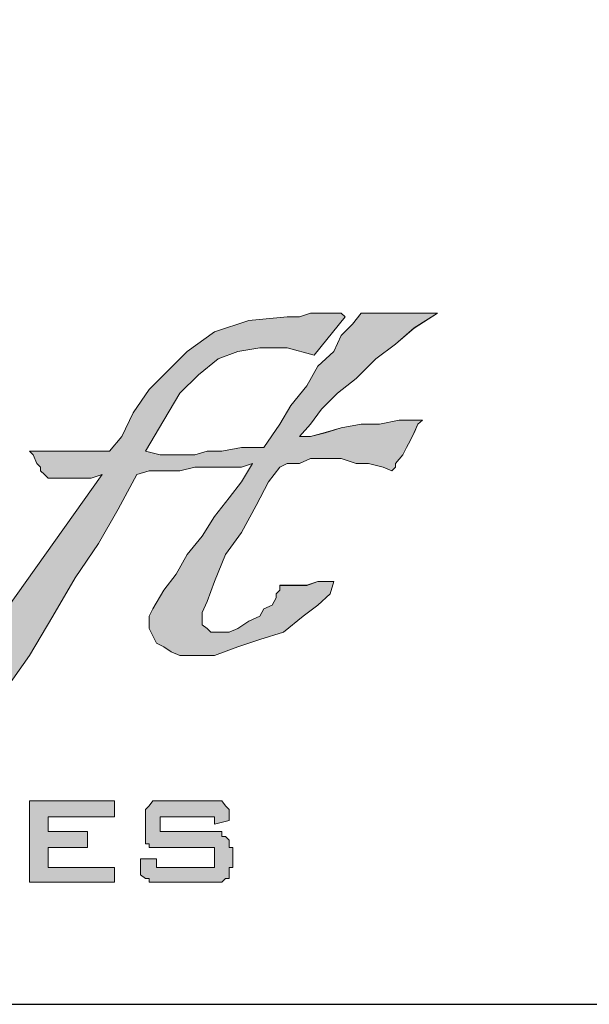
# Paper-space layout 'A3-V (Narrow)' of a CAD drawing. Header units: millimetres. Extents: x -4 to 293, y -14 to 406.
# Tile 12 of 17: x 147 to 158, y 6 to 25. Entities that reach past the tile are written whole.
import ezdxf

# ---------------------------------------------------------------- set-up
doc = ezdxf.new("R2010")
doc.units = ezdxf.units.MM
for name, color, linetype in [('Disegno1', 2, 'Continuous'), ('Tabella', 7, 'Continuous'), ('TabellaCampi', 2, 'Continuous'), ('TabellaIntestazioni', 1, 'Continuous')]:
    doc.layers.add(name, color=color, linetype=linetype)
doc.styles.get("Standard").update_dxf_attribs({"font": 'arial.ttf', "height": 3})

# ---------------------------------------------------------------- blocks, each defined once
blk = doc.blocks.new('L')
h = blk.add_hatch(color=5)
h.paths.add_polyline_path([(50.912, 9.696), (50.695, 9.334), (50.454, 9.021), (50.164, 8.659), (49.923, 8.274), (49.634, 7.912), (49.417, 7.526), (49.176, 7.213), (48.959, 6.852), (48.887, 6.707), (48.887, 6.466), (48.959, 6.321), (49.031, 6.177), (49.176, 6.104), (49.321, 6.008), (49.489, 5.935), (49.706, 5.935), (50.164, 5.935), (50.622, 6.104), (51.056, 6.249), (51.514, 6.393), (51.9, 6.707), (52.189, 6.924), (52.43, 7.141), (52.503, 7.382), (52.43, 7.382), (52.334, 7.382), (52.189, 7.382), (51.972, 7.31), (51.828, 7.31), (51.659, 7.31), (51.514, 7.31), (51.442, 7.31), (51.442, 7.213), (51.37, 7.141), (51.37, 7.068), (51.297, 6.924), (51.129, 6.852), (51.056, 6.707), (50.839, 6.61), (50.622, 6.466), (50.454, 6.393), (50.237, 6.393), (50.164, 6.393), (50.092, 6.393), (50.02, 6.466), (49.923, 6.538), (49.923, 6.707), (49.923, 6.779), (50.02, 6.996), (50.164, 7.382), (50.381, 7.912), (50.695, 8.346), (50.984, 8.876), (51.225, 9.334), (51.442, 9.624), (51.587, 9.696), (51.828, 9.696), (52.045, 9.792), (52.334, 9.792), (52.647, 9.792), (52.937, 9.696), (53.178, 9.696), (53.467, 9.624), (53.636, 9.551), (53.708, 9.624), (53.708, 9.696), (53.853, 9.865), (53.925, 10.009), (53.997, 10.154), (54.069, 10.299), (54.142, 10.467), (54.238, 10.54), (53.997, 10.54), (53.78, 10.54), (53.395, 10.467), (53.033, 10.467), (52.647, 10.395), (52.334, 10.299), (52.045, 10.226), (51.828, 10.226), (52.045, 10.467), (52.262, 10.757), (52.575, 11.07), (52.937, 11.359), (53.322, 11.745), (53.708, 12.034), (54.069, 12.348), (54.528, 12.637), (53.033, 12.637), (52.864, 12.42), (52.647, 12.203), (52.503, 11.89), (52.189, 11.6), (51.972, 11.215), (51.659, 10.829), (51.442, 10.467), (51.129, 10.009), (50.695, 10.009), (50.309, 9.937), (50.02, 9.937), (49.779, 9.865), (49.562, 9.865), (49.321, 9.865), (49.104, 9.865), (48.814, 9.937), (49.176, 10.54), (49.489, 11.07), (49.851, 11.432), (50.237, 11.745), (50.622, 11.89), (51.056, 11.962), (51.587, 11.962), (52.117, 11.817), (52.72, 12.565), (52.647, 12.637), (52.575, 12.637), (52.43, 12.637), (52.262, 12.637), (52.045, 12.637), (51.828, 12.565), (51.587, 12.565), (50.839, 12.492), (50.164, 12.275), (49.634, 11.89), (49.248, 11.504), (48.887, 11.142), (48.573, 10.684), (48.356, 10.226), (48.115, 9.937), (46.548, 9.937), (46.621, 9.865), (46.693, 9.696), (46.765, 9.624), (46.765, 9.551), (46.838, 9.479), (46.91, 9.407), (47.006, 9.407), (47.079, 9.407), (47.151, 9.407), (47.223, 9.407), (47.368, 9.407), (47.44, 9.407), (47.609, 9.407), (47.754, 9.407), (47.971, 9.479), (44.21, 4.2), (44.957, 3.597), (45.56, 4.441), (46.018, 5.188), (46.548, 5.935), (47.006, 6.707), (47.44, 7.454), (47.898, 8.129), (48.284, 8.804), (48.646, 9.479), (48.887, 9.551), (49.176, 9.551), (49.489, 9.551), (49.779, 9.624), (50.092, 9.624), (50.381, 9.624), (50.695, 9.624)])
h.paths.add_polyline_path([(46.548, 3.091), (48.212, 3.091), (48.212, 2.778), (46.91, 2.778), (46.91, 2.488), (47.681, 2.488), (47.681, 2.175), (46.91, 2.175), (46.91, 1.789), (48.212, 1.789), (48.212, 1.5), (46.548, 1.5)])
h.paths.add_polyline_path([(50.164, 2.778), (49.104, 2.778), (49.104, 2.488), (50.092, 2.488), (50.164, 2.488), (50.237, 2.488), (50.309, 2.488), (50.309, 2.392), (50.381, 2.392), (50.454, 2.32), (50.454, 2.247), (50.454, 2.175), (50.526, 2.175), (50.526, 2.103), (50.526, 1.886), (50.526, 1.789), (50.454, 1.789), (50.454, 1.717), (50.454, 1.645), (50.454, 1.572), (50.381, 1.572), (50.309, 1.5), (50.237, 1.5), (50.164, 1.5), (50.092, 1.5), (49.104, 1.5), (49.031, 1.5), (48.959, 1.5), (48.887, 1.5), (48.887, 1.572), (48.814, 1.572), (48.718, 1.645), (48.718, 1.717), (48.718, 1.789), (48.718, 1.886), (48.718, 1.958), (49.031, 1.958), (49.031, 1.789), (50.164, 1.789), (50.164, 2.175), (49.176, 2.175), (49.104, 2.175), (49.031, 2.175), (48.959, 2.175), (48.887, 2.175), (48.887, 2.247), (48.814, 2.247), (48.814, 2.32), (48.814, 2.392), (48.814, 2.488), (48.814, 2.561), (48.814, 2.705), (48.814, 2.778), (48.814, 2.85), (48.814, 2.922), (48.887, 2.995), (48.959, 3.091), (49.031, 3.091), (49.104, 3.091), (49.176, 3.091), (50.092, 3.091), (50.164, 3.091), (50.237, 3.091), (50.309, 3.091), (50.381, 2.995), (50.454, 2.922), (50.454, 2.85), (50.454, 2.778), (50.454, 2.705), (50.164, 2.633)])
h.paths.add_polyline_path([(46.163, 8.587), (46.163, 8.201), (46.09, 7.743), (45.873, 7.382), (45.488, 6.996), (45.03, 6.707), (44.596, 6.393), (43.993, 6.177), (43.294, 6.008), (42.619, 5.863), (41.944, 5.863), (41.414, 5.935), (40.811, 6.104), (40.377, 6.321), (39.992, 6.538), (39.702, 6.924), (39.534, 7.31), (39.534, 7.671), (39.702, 8.057), (39.919, 8.418), (40.209, 8.804), (40.667, 9.093), (41.197, 9.407), (41.8, 9.624), (42.475, 9.865), (43.077, 9.937), (43.752, 9.937), (44.355, 9.865), (44.885, 9.696), (45.343, 9.551), (45.705, 9.262), (46.018, 8.949)])
h.paths.add_polyline_path([(42.089, 9.262), (42.547, 9.334), (43.077, 9.334), (43.463, 9.334), (43.897, 9.19), (44.21, 9.021), (44.499, 8.876), (44.741, 8.587), (44.813, 8.346), (44.813, 8.057), (44.741, 7.743), (44.596, 7.454), (44.355, 7.213), (43.993, 6.924), (43.608, 6.779), (43.222, 6.538), (42.692, 6.466), (42.258, 6.393), (41.727, 6.393), (41.269, 6.393), (40.884, 6.538), (40.522, 6.707), (40.305, 6.852), (40.064, 7.068), (39.992, 7.382), (39.919, 7.671), (40.064, 7.984), (40.209, 8.274), (40.45, 8.515), (40.739, 8.732), (41.125, 8.949), (41.583, 9.19)], flags=16)
h.paths.add_polyline_path([(37.653, 10.082), (37.798, 10.082), (38.184, 10.082), (38.642, 10.009), (39.172, 10.009), (39.702, 9.937), (40.136, 9.865), (40.45, 9.865), (40.594, 9.792), (40.377, 9.696), (40.136, 9.624), (39.919, 9.479), (39.775, 9.407), (39.606, 9.262), (39.534, 9.19), (39.389, 9.021), (39.389, 8.949), (38.859, 9.262), (38.256, 9.407), (37.726, 9.551), (37.123, 9.551), (36.593, 9.551), (36.087, 9.479), (35.628, 9.407), (35.243, 9.262), (34.881, 9.093), (34.64, 8.949), (34.568, 8.804), (34.568, 8.659), (34.712, 8.515), (35.026, 8.346), (35.484, 8.274), (36.087, 8.274), (36.448, 8.274), (36.906, 8.274), (37.436, 8.201), (37.967, 8.201), (38.401, 8.057), (38.786, 7.816), (38.931, 7.743), (39.1, 7.526), (39.172, 7.382), (39.172, 7.141), (39.1, 7.068), (39.003, 6.996), (38.859, 6.852), (38.786, 6.779), (38.642, 6.61), (38.401, 6.538), (38.256, 6.466), (38.184, 6.393), (37.726, 6.249), (37.364, 6.177), (36.978, 6.104), (36.593, 6.008), (36.159, 6.008), (35.773, 5.935), (35.387, 6.008), (35.098, 6.008), (34.712, 6.104), (34.351, 6.177), (33.965, 6.321), (33.579, 6.466), (33.218, 6.61), (32.905, 6.779), (32.76, 6.996), (32.688, 7.141), (32.76, 7.141), (32.76, 7.213), (32.832, 7.213), (32.905, 7.31), (32.977, 7.31), (33.507, 6.924), (34.038, 6.61), (34.64, 6.466), (35.243, 6.321), (35.845, 6.321), (36.376, 6.321), (36.906, 6.393), (37.364, 6.466), (37.726, 6.61), (38.039, 6.779), (38.184, 6.996), (38.184, 7.141), (38.039, 7.31), (37.726, 7.526), (37.195, 7.599), (36.448, 7.671), (36.159, 7.743), (35.773, 7.816), (35.387, 7.912), (34.954, 8.057), (34.568, 8.201), (34.351, 8.346), (34.11, 8.659), (34.11, 8.876), (34.11, 9.093), (34.279, 9.262), (34.423, 9.407), (34.568, 9.551), (35.026, 9.792), (35.556, 9.937), (36.159, 10.009), (36.689, 10.082), (37.195, 10.082)])
h.paths.add_polyline_path([(34.881, 10.154), (34.568, 10.009), (34.351, 9.937), (34.11, 9.792), (33.893, 9.624), (33.748, 9.551), (33.579, 9.407), (33.507, 9.262), (33.435, 9.093), (33.29, 9.093), (33.146, 9.093), (32.905, 9.093), (32.76, 9.093), (32.615, 9.093), (32.374, 9.021), (32.23, 9.021), (32.013, 8.949), (31.482, 8.804), (31.024, 8.587), (30.494, 8.274), (29.964, 7.912), (29.457, 7.526), (28.999, 7.141), (28.541, 6.779), (28.252, 6.393), (28.156, 6.321), (28.011, 6.177), (27.939, 6.104), (27.794, 5.935), (27.722, 5.791), (27.553, 5.719), (27.481, 5.646), (27.481, 5.574), (27.408, 5.719), (27.408, 5.791), (27.336, 5.935), (27.264, 6.008), (27.264, 6.104), (27.191, 6.249), (27.119, 6.321), (27.119, 6.466), (27.408, 6.779), (27.722, 7.141), (28.011, 7.526), (28.252, 7.912), (28.397, 8.346), (28.614, 8.804), (28.758, 9.262), (28.999, 9.792), (30.663, 10.009), (30.494, 9.696), (30.277, 9.479), (30.06, 9.19), (29.819, 8.876), (29.602, 8.587), (29.361, 8.274), (29.144, 7.912), (28.927, 7.599), (29.144, 7.743), (29.361, 7.912), (29.602, 8.129), (29.891, 8.274), (30.205, 8.515), (30.494, 8.732), (30.735, 8.876), (30.952, 9.021), (31.169, 9.093), (31.41, 9.262), (31.627, 9.334), (31.868, 9.479), (32.085, 9.551), (32.302, 9.696), (32.543, 9.792), (32.688, 9.865), (33.146, 10.009), (33.579, 10.082), (34.038, 10.154), (34.351, 10.154), (34.64, 10.226), (34.785, 10.154)])
h.paths.add_polyline_path([(37.581, 3.091), (37.653, 3.091), (37.653, 2.995), (37.726, 2.995), (37.726, 2.922), (37.798, 2.922), (37.798, 2.85), (37.798, 2.778), (37.798, 2.705), (37.798, 1.886), (37.798, 1.789), (37.798, 1.717), (37.798, 1.645), (37.726, 1.645), (37.726, 1.572), (37.653, 1.572), (37.653, 1.5), (37.581, 1.5), (37.509, 1.5), (37.436, 1.5), (36.231, 1.5), (36.159, 1.5), (36.087, 1.5), (35.99, 1.5), (35.99, 1.572), (35.918, 1.572), (35.918, 1.645), (35.845, 1.645), (35.845, 1.717), (35.845, 1.789), (35.845, 1.886), (35.845, 2.705), (35.845, 2.778), (35.845, 2.85), (35.845, 2.922), (35.918, 2.922), (35.918, 2.995), (35.99, 2.995), (35.99, 3.091), (36.087, 3.091), (36.159, 3.091), (36.231, 3.091), (37.436, 3.091), (37.509, 3.091)])
h.paths.add_polyline_path([(38.497, 3.091), (38.859, 3.091), (38.859, 1.789), (39.992, 1.789), (39.992, 1.5), (38.497, 1.5)])
h.paths.add_polyline_path([(42.017, 2.778), (40.739, 2.778), (40.739, 1.789), (42.017, 1.789)], flags=16)
h.paths.add_polyline_path([(40.45, 2.705), (40.45, 2.778), (40.45, 2.85), (40.45, 2.922), (40.45, 2.995), (40.522, 2.995), (40.594, 3.091), (40.667, 3.091), (40.739, 3.091), (40.811, 3.091), (41.944, 3.091), (42.017, 3.091), (42.089, 3.091), (42.185, 3.091), (42.258, 3.091), (42.258, 2.995), (42.33, 2.995), (42.33, 2.922), (42.33, 2.85), (42.402, 2.85), (42.402, 2.778), (42.402, 2.705), (42.402, 1.886), (42.402, 1.789), (42.402, 1.717), (42.33, 1.717), (42.33, 1.645), (42.33, 1.572), (42.258, 1.572), (42.258, 1.5), (42.185, 1.5), (42.089, 1.5), (42.017, 1.5), (41.944, 1.5), (40.811, 1.5), (40.739, 1.5), (40.667, 1.5), (40.594, 1.5), (40.522, 1.572), (40.45, 1.572), (40.45, 1.645), (40.45, 1.717), (40.45, 1.789), (40.45, 1.886)])
h.paths.add_polyline_path([(44.499, 2.778), (43.391, 2.778), (43.391, 1.789), (44.499, 1.789), (44.499, 2.103), (43.897, 2.103), (43.897, 2.392), (44.885, 2.392), (44.885, 1.886), (44.885, 1.789), (44.885, 1.717), (44.813, 1.645), (44.813, 1.572), (44.741, 1.572), (44.741, 1.5), (44.668, 1.5), (44.596, 1.5), (44.499, 1.5), (43.391, 1.5), (43.294, 1.5), (43.222, 1.5), (43.15, 1.5), (43.077, 1.572), (43.005, 1.645), (43.005, 1.717), (43.005, 1.789), (43.005, 1.886), (43.005, 2.705), (43.005, 2.778), (43.005, 2.85), (43.005, 2.922), (43.077, 2.995), (43.15, 3.091), (43.222, 3.091), (43.294, 3.091), (43.391, 3.091), (44.499, 3.091), (44.596, 3.091), (44.668, 3.091), (44.741, 3.091), (44.741, 2.995), (44.813, 2.995), (44.813, 2.922), (44.885, 2.85), (44.885, 2.778), (44.885, 2.705), (44.499, 2.633)])
h.paths.add_polyline_path([(45.488, 3.091), (45.873, 3.091), (45.873, 1.5), (45.488, 1.5)])
h.paths.add_polyline_path([(29.747, 3.091), (29.819, 3.091), (29.891, 3.091), (29.964, 3.091), (29.964, 2.995), (30.06, 2.995), (30.06, 2.922), (30.132, 2.85), (30.132, 2.778), (30.132, 2.705), (30.132, 2.561), (29.747, 2.488), (29.747, 2.778), (28.758, 2.778), (28.758, 1.789), (29.747, 1.789), (29.747, 2.103), (30.132, 2.03), (30.132, 1.886), (30.132, 1.789), (30.132, 1.717), (30.06, 1.645), (30.06, 1.572), (29.964, 1.572), (29.964, 1.5), (29.891, 1.5), (29.819, 1.5), (29.747, 1.5), (28.758, 1.5), (28.686, 1.5), (28.614, 1.5), (28.541, 1.5), (28.469, 1.572), (28.397, 1.645), (28.397, 1.717), (28.397, 1.789), (28.397, 1.886), (28.397, 2.705), (28.397, 2.778), (28.397, 2.85), (28.397, 2.922), (28.469, 2.995), (28.541, 3.091), (28.614, 3.091), (28.686, 3.091), (28.758, 3.091)])
h.paths.add_polyline_path([(30.735, 3.091), (31.097, 3.091), (31.097, 2.488), (32.23, 2.488), (32.23, 3.091), (32.615, 3.091), (32.615, 1.5), (32.23, 1.5), (32.23, 2.175), (31.097, 2.175), (31.097, 1.5), (30.735, 1.5)])
h.paths.add_polyline_path([(33.29, 3.091), (33.579, 3.091), (34.881, 2.03), (34.881, 3.091), (35.17, 3.091), (35.17, 1.5), (34.954, 1.5), (33.676, 2.561), (33.676, 1.5), (33.29, 1.5)])
h.paths.add_polyline_path([(37.436, 2.778), (36.231, 2.778), (36.231, 1.789), (37.436, 1.789)], flags=16)
h.paths.add_polyline_path([(27.481, 9.021), (27.191, 9.334), (26.806, 9.551), (26.275, 9.696), (25.673, 9.865), (25.07, 9.865), (24.395, 9.865), (23.72, 9.696), (23.045, 9.551), (22.443, 9.334), (21.912, 9.021), (21.551, 8.659), (21.237, 8.346), (21.02, 7.984), (20.948, 7.599), (21.02, 7.213), (21.165, 6.852), (21.551, 6.538), (21.912, 6.321), (22.443, 6.177), (22.973, 6.008), (23.648, 6.008), (24.323, 6.008), (24.998, 6.104), (25.239, 6.177), (25.456, 6.249), (25.769, 6.393), (26.058, 6.466), (26.275, 6.61), (26.589, 6.707), (26.806, 6.852), (27.047, 6.924), (25.842, 7.141), (25.673, 6.996), (25.456, 6.852), (25.167, 6.707), (24.853, 6.61), (24.178, 6.466), (23.431, 6.466), (23.045, 6.466), (22.756, 6.538), (22.443, 6.61), (22.153, 6.779), (21.84, 6.924), (21.695, 7.141), (21.551, 7.454), (21.454, 7.743), (27.481, 7.599), (27.553, 7.743), (27.649, 7.912), (27.722, 7.984), (27.722, 8.129), (27.722, 8.274), (27.722, 8.418), (27.722, 8.587), (27.722, 8.659)])
h.paths.add_polyline_path([(22.901, 8.949), (23.262, 9.021), (23.648, 9.093), (23.865, 9.19), (24.251, 9.262), (24.636, 9.262), (25.07, 9.262), (25.6, 9.19), (26.058, 9.093), (26.372, 8.876), (26.516, 8.732), (26.589, 8.587), (26.589, 8.418), (26.589, 8.201), (21.454, 7.984), (21.623, 8.201), (21.84, 8.418), (22.226, 8.659), (22.515, 8.804)], flags=16)
h.paths.add_polyline_path([(20.707, 15.506), (21.84, 15.12), (22.973, 14.758), (23.865, 14.373), (24.636, 14.083), (25.239, 13.698), (25.673, 13.408), (26.058, 13.095), (26.203, 12.806), (26.275, 12.565), (26.203, 12.348), (26.058, 12.107), (25.769, 11.89), (25.383, 11.673), (24.323, 11.359), (22.973, 11.07), (21.31, 10.829), (19.429, 10.684), (17.404, 10.612), (15.283, 10.612), (13.114, 10.684), (10.92, 10.829), (8.823, 10.998), (6.774, 11.287), (8.437, 12.806), (8.823, 12.565), (9.257, 12.275), (9.787, 12.034), (10.317, 11.89), (11.595, 11.6), (12.873, 11.287), (14.319, 11.215), (15.813, 11.142), (17.236, 11.142), (18.682, 11.215), (20.032, 11.359), (21.237, 11.6), (22.298, 11.89), (23.118, 12.203), (23.431, 12.42), (23.648, 12.565), (23.793, 12.806), (23.865, 13.023), (23.865, 13.24), (23.793, 13.481), (23.576, 13.698), (23.359, 13.915), (22.756, 14.3), (21.985, 14.614), (21.02, 14.831), (19.887, 15.048), (18.61, 15.289), (17.236, 15.433), (15.813, 15.506), (14.222, 15.506), (12.728, 15.433), (11.137, 15.361), (9.57, 15.12), (7.979, 14.903), (6.557, 14.517), (5.11, 14.011), (4.435, 13.77), (3.833, 13.481), (3.23, 13.095), (2.628, 12.806), (0, 13.553), (2.025, 14.228), (4.002, 14.831), (5.882, 15.216), (7.762, 15.578), (9.498, 15.819), (11.137, 15.964), (12.728, 16.108), (14.15, 16.108), (15.597, 16.108), (16.874, 16.036), (18.007, 15.891), (19.044, 15.819)])
h.paths.add_polyline_path([(20.707, 9.696), (21.02, 9.865), (21.237, 10.009), (21.551, 10.154), (21.768, 10.154), (21.985, 10.154), (22.153, 10.154), (22.298, 10.154), (22.37, 10.154), (22.443, 10.154), (22.587, 10.082), (22.828, 10.009), (23.045, 9.865), (22.443, 9.792), (21.84, 9.551), (21.237, 9.334), (20.635, 8.949), (20.104, 8.587), (19.646, 8.201), (19.285, 7.912), (18.971, 7.671), (16.729, 5.646), (16.633, 5.646), (16.633, 5.719), (16.561, 5.719), (16.488, 5.719), (16.416, 5.791), (16.344, 5.791), (16.271, 5.863), (16.344, 6.008), (16.488, 6.249), (16.561, 6.466), (16.633, 6.707), (16.802, 6.924), (16.874, 7.068), (16.946, 7.31), (17.019, 7.454), (17.091, 7.671), (17.236, 7.912), (17.332, 8.129), (17.404, 8.274), (17.549, 8.515), (17.621, 8.732), (17.694, 8.949), (17.838, 9.19), (17.766, 9.093), (17.694, 9.021), (17.549, 8.949), (17.477, 8.876), (17.332, 8.804), (17.163, 8.732), (16.946, 8.587), (16.802, 8.515), (16.633, 8.346), (16.416, 8.274), (16.271, 8.129), (16.127, 7.984), (15.886, 7.816), (15.741, 7.743), (15.597, 7.599), (15.524, 7.526), (15.283, 7.382), (15.066, 7.141), (14.922, 6.996), (14.68, 6.852), (14.536, 6.61), (14.391, 6.393), (14.222, 6.177), (14.078, 5.935), (14.078, 5.863), (14.006, 5.863), (14.006, 5.791), (13.933, 5.719), (13.861, 5.574), (13.789, 5.646), (13.716, 5.719), (13.62, 5.719), (13.548, 5.791), (13.475, 5.791), (13.403, 5.863), (13.258, 5.863), (13.186, 5.863), (13.331, 6.104), (13.403, 6.321), (13.548, 6.538), (13.716, 6.779), (13.789, 6.996), (13.933, 7.141), (14.006, 7.382), (14.078, 7.599), (14.15, 7.816), (14.319, 8.057), (14.391, 8.274), (14.464, 8.515), (14.608, 8.732), (14.753, 9.021), (14.825, 9.262), (14.994, 9.479), (15.138, 9.551), (15.355, 9.551), (15.597, 9.624), (15.813, 9.696), (15.958, 9.792), (16.199, 9.792), (16.416, 9.865), (16.633, 9.937), (16.416, 9.696), (16.271, 9.479), (16.127, 9.19), (15.886, 8.949), (15.741, 8.659), (15.524, 8.346), (15.283, 7.912), (14.922, 7.454), (15.138, 7.526), (15.283, 7.671), (15.524, 7.816), (15.669, 7.984), (15.886, 8.129), (16.127, 8.274), (16.271, 8.418), (16.488, 8.587), (16.633, 8.732), (16.874, 8.804), (17.091, 9.021), (17.332, 9.19), (17.621, 9.334), (17.838, 9.479), (18.079, 9.624), (18.369, 9.792), (18.441, 9.792), (18.537, 9.792), (18.682, 9.792), (18.754, 9.792), (18.827, 9.792), (18.971, 9.792), (19.044, 9.792), (19.14, 9.792), (18.971, 9.479), (18.754, 9.19), (18.537, 8.876), (18.296, 8.515), (18.079, 8.057), (17.766, 7.599), (17.477, 7.068), (17.163, 6.538), (17.694, 6.924), (18.224, 7.454), (18.827, 7.984), (19.429, 8.659), (20.104, 9.19)])
h.paths.add_polyline_path([(12.342, 9.696), (12.8, 9.479), (13.186, 9.262), (13.475, 8.949), (13.62, 8.587), (13.62, 8.129), (13.548, 7.743), (13.331, 7.382), (12.945, 6.996), (12.511, 6.707), (11.981, 6.393), (11.45, 6.177), (10.775, 5.935), (10.1, 5.863), (9.425, 5.863), (8.823, 5.935), (8.292, 6.104), (7.834, 6.321), (7.449, 6.538), (7.159, 6.852), (7.015, 7.213), (7.015, 7.671), (7.159, 8.057), (7.376, 8.418), (7.69, 8.804), (8.124, 9.093), (8.654, 9.407), (9.257, 9.624), (9.859, 9.792), (10.534, 9.937), (11.233, 9.937), (11.836, 9.865)])
h.paths.add_polyline_path([(21.695, 2.561), (21.623, 2.633), (21.551, 2.705), (21.454, 2.705), (21.454, 2.778), (21.382, 2.778), (21.31, 2.778), (21.237, 2.778), (21.165, 2.778), (20.49, 2.778), (20.49, 1.789), (21.02, 1.789), (21.093, 1.789), (21.165, 1.789), (21.237, 1.789), (21.31, 1.789), (21.382, 1.886), (21.454, 1.886), (21.551, 1.886), (21.623, 1.958), (21.623, 2.03), (21.695, 2.103), (21.695, 2.175), (21.695, 2.247), (21.695, 2.32), (21.695, 2.392), (21.695, 2.488)], flags=16)
h.paths.add_polyline_path([(21.165, 3.091), (21.31, 3.091), (21.382, 3.091), (21.454, 3.091), (21.551, 2.995), (21.623, 2.995), (21.695, 2.922), (21.768, 2.922), (21.84, 2.85), (21.912, 2.85), (21.912, 2.778), (21.985, 2.705), (21.985, 2.633), (22.057, 2.561), (22.057, 2.488), (22.057, 2.392), (22.057, 2.32), (22.057, 2.175), (22.057, 2.103), (22.057, 2.03), (21.985, 1.958), (21.985, 1.886), (21.912, 1.789), (21.912, 1.717), (21.84, 1.717), (21.768, 1.645), (21.695, 1.572), (21.623, 1.572), (21.551, 1.572), (21.382, 1.5), (21.31, 1.5), (21.165, 1.5), (21.093, 1.5), (20.104, 1.5), (20.104, 3.091)])
h.paths.add_polyline_path([(24.636, 3.091), (23.72, 3.091), (23.72, 3.453), (25.914, 3.453), (25.914, 3.091), (25.07, 3.091), (25.07, 1.5), (24.636, 1.5)])
h.paths.add_polyline_path([(26.203, 3.091), (27.866, 3.091), (27.866, 2.778), (26.589, 2.778), (26.589, 2.488), (27.336, 2.488), (27.336, 2.175), (26.589, 2.175), (26.589, 1.789), (27.866, 1.789), (27.866, 1.5), (26.203, 1.5)])
h.paths.add_polyline_path([(13.114, 3.091), (13.331, 3.091), (14.608, 2.03), (14.608, 3.091), (14.994, 3.091), (14.994, 1.5), (14.68, 1.5), (13.403, 2.561), (13.403, 1.5), (13.114, 1.5)])
h.paths.add_polyline_path([(16.946, 2.778), (15.958, 2.778), (15.958, 1.789), (16.946, 1.789), (16.946, 2.103), (17.332, 2.03), (17.332, 1.886), (17.332, 1.789), (17.332, 1.717), (17.332, 1.645), (17.236, 1.572), (17.163, 1.5), (17.091, 1.5), (17.019, 1.5), (16.946, 1.5), (15.958, 1.5), (15.886, 1.5), (15.813, 1.5), (15.741, 1.5), (15.741, 1.572), (15.669, 1.572), (15.669, 1.645), (15.597, 1.717), (15.597, 1.789), (15.597, 1.886), (15.597, 2.705), (15.597, 2.778), (15.597, 2.85), (15.669, 2.922), (15.669, 2.995), (15.741, 2.995), (15.741, 3.091), (15.813, 3.091), (15.886, 3.091), (15.958, 3.091), (16.946, 3.091), (17.019, 3.091), (17.091, 3.091), (17.163, 3.091), (17.236, 2.995), (17.332, 2.922), (17.332, 2.85), (17.332, 2.778), (17.332, 2.705), (17.332, 2.561), (16.946, 2.488)])
h.paths.add_polyline_path([(17.935, 3.091), (19.574, 3.091), (19.574, 2.778), (18.296, 2.778), (18.296, 2.488), (19.044, 2.488), (19.044, 2.175), (18.296, 2.175), (18.296, 1.789), (19.574, 1.789), (19.574, 1.5), (17.935, 1.5)])
h.paths.add_polyline_path([(12.27, 8.274), (12.27, 8.057), (12.198, 7.743), (12.053, 7.454), (11.836, 7.141), (11.45, 6.924), (11.065, 6.707), (10.703, 6.538), (10.173, 6.393), (9.642, 6.321), (9.184, 6.321), (8.726, 6.393), (8.365, 6.466), (7.979, 6.61), (7.762, 6.852), (7.521, 7.068), (7.449, 7.382), (7.376, 7.671), (7.449, 7.984), (7.69, 8.201), (7.907, 8.515), (8.22, 8.732), (8.582, 8.949), (9.04, 9.093), (9.57, 9.262), (10.028, 9.334), (10.534, 9.334), (10.92, 9.262), (11.378, 9.19), (11.667, 9.021), (11.981, 8.804), (12.198, 8.587)], flags=16)
h.paths.add_polyline_path([(10.703, 13.408), (9.859, 13.167), (2.194, 4.899), (4.749, 6.008)])
h.paths.add_polyline_path([(4.291, 3.453), (4.677, 3.453), (5.81, 1.5), (5.279, 1.5), (5.038, 1.958), (3.905, 1.958), (3.688, 1.5), (3.23, 1.5)])
h.paths.add_polyline_path([(7.69, 2.561), (7.617, 2.633), (7.617, 2.705), (7.521, 2.705), (7.449, 2.778), (7.376, 2.778), (7.304, 2.778), (7.232, 2.778), (7.159, 2.778), (6.557, 2.778), (6.557, 1.789), (7.015, 1.789), (7.087, 1.789), (7.159, 1.789), (7.232, 1.789), (7.304, 1.789), (7.376, 1.886), (7.449, 1.886), (7.521, 1.886), (7.617, 1.958), (7.69, 2.03), (7.69, 2.103), (7.69, 2.175), (7.69, 2.247), (7.69, 2.32), (7.69, 2.392), (7.69, 2.488)], flags=16)
h.paths.add_polyline_path([(6.171, 3.091), (7.159, 3.091), (7.304, 3.091), (7.376, 3.091), (7.449, 3.091), (7.521, 2.995), (7.69, 2.995), (7.762, 2.922), (7.834, 2.85), (7.907, 2.85), (7.979, 2.778), (7.979, 2.705), (8.051, 2.633), (8.051, 2.561), (8.051, 2.488), (8.051, 2.392), (8.051, 2.32), (8.051, 2.175), (8.051, 2.103), (8.051, 2.03), (8.051, 1.958), (7.979, 1.886), (7.979, 1.789), (7.907, 1.717), (7.834, 1.717), (7.762, 1.645), (7.69, 1.572), (7.617, 1.572), (7.521, 1.572), (7.449, 1.5), (7.304, 1.5), (7.232, 1.5), (7.087, 1.5), (6.171, 1.5)])
h.paths.add_polyline_path([(8.365, 3.091), (8.823, 3.091), (9.425, 1.958), (10.1, 3.091), (10.462, 3.091), (9.57, 1.5), (9.329, 1.5)])
h.paths.add_polyline_path([(11.45, 3.091), (11.74, 3.091), (12.656, 1.5), (12.27, 1.5), (12.053, 1.886), (11.065, 1.886), (10.848, 1.5), (10.534, 1.5)])
h.paths.add_polyline_path([(11.233, 2.103), (11.908, 2.103), (11.595, 2.778)], flags=16)
h.paths.add_polyline_path([(4.074, 2.247), (4.893, 2.247), (4.435, 3.091)], flags=16)
at = {"layer": 'Tabella', "color": 7, "lineweight": 0}
for p, q in [((51.587, 12.565), (50.839, 12.492)), ((51.828, 12.565), (51.587, 12.565)), ((52.045, 12.637), (51.828, 12.565)), ((52.262, 12.637), (52.045, 12.637)), ((52.117, 11.817), (52.72, 12.565)), ((52.43, 12.637), (52.262, 12.637)), ((52.575, 12.637), (52.43, 12.637)), ((52.647, 12.637), (52.575, 12.637)), ((52.72, 12.565), (52.647, 12.637)), ((53.033, 12.637), (52.864, 12.42)), ((54.528, 12.637), (53.033, 12.637)), ((54.069, 12.348), (54.528, 12.637)), ((50.839, 12.492), (50.164, 12.275)), ((52.864, 12.42), (52.647, 12.203)), ((53.708, 12.034), (54.069, 12.348)), ((50.164, 12.275), (49.634, 11.89)), ((52.647, 12.203), (52.503, 11.89)), ((50.622, 11.89), (51.056, 11.962)), ((51.056, 11.962), (51.587, 11.962)), ((51.587, 11.962), (52.117, 11.817)), ((53.322, 11.745), (53.708, 12.034)), ((49.634, 11.89), (49.248, 11.504)), ((50.237, 11.745), (50.622, 11.89)), ((52.503, 11.89), (52.189, 11.6)), ((49.851, 11.432), (50.237, 11.745)), ((52.189, 11.6), (51.972, 11.215)), ((52.937, 11.359), (53.322, 11.745)), ((49.248, 11.504), (48.887, 11.142)), ((49.489, 11.07), (49.851, 11.432)), ((51.972, 11.215), (51.659, 10.829)), ((52.575, 11.07), (52.937, 11.359)), ((48.887, 11.142), (48.573, 10.684)), ((49.176, 10.54), (49.489, 11.07)), ((52.262, 10.757), (52.575, 11.07)), ((51.659, 10.829), (51.442, 10.467)), ((48.573, 10.684), (48.356, 10.226)), ((52.045, 10.467), (52.262, 10.757)), ((48.814, 9.937), (49.176, 10.54)), ((51.442, 10.467), (51.129, 10.009)), ((51.828, 10.226), (52.045, 10.467)), ((53.033, 10.467), (52.647, 10.395)), ((53.395, 10.467), (53.033, 10.467)), ((53.78, 10.54), (53.395, 10.467)), ((53.997, 10.54), (53.78, 10.54)), ((54.238, 10.54), (53.997, 10.54)), ((54.069, 10.299), (54.142, 10.467)), ((54.142, 10.467), (54.238, 10.54)), ((48.356, 10.226), (48.115, 9.937)), ((52.045, 10.226), (51.828, 10.226)), ((52.334, 10.299), (52.045, 10.226)), ((52.647, 10.395), (52.334, 10.299)), ((53.997, 10.154), (54.069, 10.299)), ((53.925, 10.009), (53.997, 10.154)), ((46.548, 9.937), (46.621, 9.865)), ((48.115, 9.937), (46.548, 9.937)), ((46.621, 9.865), (46.693, 9.696)), ((49.104, 9.865), (48.814, 9.937)), ((49.321, 9.865), (49.104, 9.865)), ((49.562, 9.865), (49.321, 9.865)), ((49.779, 9.865), (49.562, 9.865)), ((50.02, 9.937), (49.779, 9.865)), ((50.309, 9.937), (50.02, 9.937)), ((50.695, 10.009), (50.309, 9.937)), ((51.129, 10.009), (50.695, 10.009)), ((53.708, 9.696), (53.853, 9.865)), ((53.853, 9.865), (53.925, 10.009)), ((46.693, 9.696), (46.765, 9.624)), ((50.695, 9.624), (50.912, 9.696)), ((50.912, 9.696), (50.695, 9.334)), ((50.912, 9.696), (50.912, 9.696)), ((51.442, 9.624), (51.587, 9.696)), ((51.587, 9.696), (51.828, 9.696)), ((51.828, 9.696), (52.045, 9.792)), ((52.045, 9.792), (52.334, 9.792)), ((52.334, 9.792), (52.647, 9.792)), ((52.647, 9.792), (52.937, 9.696)), ((52.937, 9.696), (53.178, 9.696)), ((53.178, 9.696), (53.467, 9.624)), ((53.708, 9.624), (53.708, 9.696)), ((47.971, 9.479), (44.21, 4.2)), ((46.765, 9.624), (46.765, 9.551)), ((46.765, 9.551), (46.838, 9.479)), ((46.838, 9.479), (46.91, 9.407)), ((47.754, 9.407), (47.971, 9.479)), ((48.284, 8.804), (48.646, 9.479)), ((48.646, 9.479), (48.887, 9.551)), ((48.887, 9.551), (49.176, 9.551)), ((49.176, 9.551), (49.489, 9.551)), ((49.489, 9.551), (49.779, 9.624)), ((49.779, 9.624), (50.092, 9.624)), ((50.092, 9.624), (50.381, 9.624)), ((50.381, 9.624), (50.695, 9.624)), ((51.225, 9.334), (51.442, 9.624)), ((53.467, 9.624), (53.636, 9.551)), ((53.636, 9.551), (53.708, 9.624)), ((46.91, 9.407), (47.006, 9.407)), ((47.006, 9.407), (47.079, 9.407)), ((47.079, 9.407), (47.151, 9.407)), ((47.151, 9.407), (47.223, 9.407)), ((47.223, 9.407), (47.368, 9.407)), ((47.368, 9.407), (47.44, 9.407)), ((47.44, 9.407), (47.609, 9.407)), ((47.609, 9.407), (47.754, 9.407)), ((50.695, 9.334), (50.454, 9.021)), ((50.984, 8.876), (51.225, 9.334)), ((50.454, 9.021), (50.164, 8.659)), ((50.695, 8.346), (50.984, 8.876)), ((47.898, 8.129), (48.284, 8.804)), ((50.164, 8.659), (49.923, 8.274)), ((50.381, 7.912), (50.695, 8.346)), ((47.44, 7.454), (47.898, 8.129)), ((49.923, 8.274), (49.634, 7.912)), ((49.634, 7.912), (49.417, 7.526)), ((50.164, 7.382), (50.381, 7.912)), ((49.417, 7.526), (49.176, 7.213)), ((47.006, 6.707), (47.44, 7.454)), ((50.02, 6.996), (50.164, 7.382)), ((52.189, 7.382), (51.972, 7.31)), ((52.334, 7.382), (52.189, 7.382)), ((52.43, 7.382), (52.334, 7.382)), ((52.503, 7.382), (52.43, 7.382)), ((52.43, 7.141), (52.503, 7.382)), ((49.176, 7.213), (48.959, 6.852)), ((51.442, 7.213), (51.37, 7.141)), ((51.37, 7.141), (51.37, 7.068)), ((51.442, 7.31), (51.442, 7.213)), ((51.514, 7.31), (51.442, 7.31)), ((51.659, 7.31), (51.514, 7.31)), ((51.828, 7.31), (51.659, 7.31)), ((51.972, 7.31), (51.828, 7.31)), ((52.189, 6.924), (52.43, 7.141)), ((49.923, 6.779), (50.02, 6.996)), ((51.37, 7.068), (51.297, 6.924)), ((48.959, 6.852), (48.887, 6.707)), ((49.923, 6.707), (49.923, 6.779)), ((51.129, 6.852), (51.056, 6.707)), ((51.297, 6.924), (51.129, 6.852)), ((51.9, 6.707), (52.189, 6.924)), ((46.548, 5.935), (47.006, 6.707)), ((48.887, 6.707), (48.887, 6.466)), ((49.923, 6.538), (49.923, 6.707)), ((50.839, 6.61), (50.622, 6.466)), ((51.056, 6.707), (50.839, 6.61)), ((51.514, 6.393), (51.9, 6.707)), ((48.887, 6.466), (48.959, 6.321)), ((50.02, 6.466), (49.923, 6.538)), ((50.092, 6.393), (50.02, 6.466)), ((50.164, 6.393), (50.092, 6.393)), ((50.237, 6.393), (50.164, 6.393)), ((50.454, 6.393), (50.237, 6.393)), ((50.622, 6.466), (50.454, 6.393)), ((51.056, 6.249), (51.514, 6.393)), ((48.959, 6.321), (49.031, 6.177)), ((49.031, 6.177), (49.176, 6.104)), ((50.622, 6.104), (51.056, 6.249)), ((49.176, 6.104), (49.321, 6.008)), ((49.321, 6.008), (49.489, 5.935)), ((50.164, 5.935), (50.622, 6.104)), ((46.018, 5.188), (46.548, 5.935)), ((49.489, 5.935), (49.706, 5.935)), ((49.706, 5.935), (50.164, 5.935)), ((46.548, 3.091), (48.212, 3.091)), ((46.548, 1.5), (46.548, 3.091)), ((48.212, 3.091), (48.212, 2.778)), ((48.887, 2.995), (48.959, 3.091)), ((48.959, 3.091), (49.031, 3.091)), ((49.031, 3.091), (49.104, 3.091)), ((49.104, 3.091), (49.176, 3.091)), ((49.176, 3.091), (50.092, 3.091)), ((50.092, 3.091), (50.164, 3.091)), ((50.164, 3.091), (50.237, 3.091)), ((50.237, 3.091), (50.309, 3.091)), ((50.309, 3.091), (50.381, 2.995)), ((48.814, 2.922), (48.887, 2.995)), ((48.814, 2.85), (48.814, 2.922)), ((50.381, 2.995), (50.454, 2.922)), ((50.454, 2.922), (50.454, 2.85)), ((46.91, 2.778), (46.91, 2.488)), ((48.212, 2.778), (46.91, 2.778)), ((48.814, 2.778), (48.814, 2.85)), ((48.814, 2.705), (48.814, 2.778)), ((48.814, 2.561), (48.814, 2.705)), ((49.104, 2.778), (49.104, 2.488)), ((50.164, 2.778), (49.104, 2.778)), ((50.164, 2.778), (50.164, 2.778)), ((50.164, 2.633), (50.164, 2.778)), ((50.454, 2.705), (50.164, 2.633)), ((50.454, 2.85), (50.454, 2.778)), ((50.454, 2.778), (50.454, 2.705)), ((48.814, 2.488), (48.814, 2.561)), ((46.91, 2.488), (47.681, 2.488)), ((47.681, 2.488), (47.681, 2.175)), ((48.814, 2.392), (48.814, 2.488)), ((48.814, 2.32), (48.814, 2.392)), ((48.814, 2.247), (48.814, 2.32)), ((49.104, 2.488), (50.092, 2.488)), ((50.092, 2.488), (50.164, 2.488)), ((50.164, 2.488), (50.237, 2.488)), ((50.237, 2.488), (50.309, 2.488)), ((50.309, 2.488), (50.309, 2.392)), ((50.309, 2.392), (50.381, 2.392)), ((50.381, 2.392), (50.454, 2.32)), ((50.454, 2.32), (50.454, 2.247)), ((46.91, 2.175), (46.91, 1.789)), ((47.681, 2.175), (46.91, 2.175)), ((48.887, 2.247), (48.814, 2.247)), ((48.887, 2.175), (48.887, 2.247)), ((48.959, 2.175), (48.887, 2.175)), ((49.031, 2.175), (48.959, 2.175)), ((49.104, 2.175), (49.031, 2.175)), ((49.176, 2.175), (49.104, 2.175)), ((50.164, 2.175), (49.176, 2.175)), ((50.164, 1.789), (50.164, 2.175)), ((50.454, 2.247), (50.454, 2.175)), ((50.454, 2.175), (50.526, 2.175)), ((50.526, 2.175), (50.526, 2.103)), ((48.718, 1.958), (49.031, 1.958)), ((48.718, 1.886), (48.718, 1.958)), ((49.031, 1.958), (49.031, 1.789)), ((50.526, 2.103), (50.526, 1.886)), ((46.91, 1.789), (48.212, 1.789)), ((48.212, 1.789), (48.212, 1.5)), ((48.718, 1.789), (48.718, 1.886)), ((48.718, 1.717), (48.718, 1.789)), ((49.031, 1.789), (50.164, 1.789)), ((50.454, 1.789), (50.454, 1.717)), ((50.526, 1.789), (50.454, 1.789)), ((50.526, 1.886), (50.526, 1.789)), ((48.718, 1.645), (48.718, 1.717)), ((48.814, 1.572), (48.718, 1.645)), ((48.887, 1.572), (48.814, 1.572)), ((48.887, 1.5), (48.887, 1.572)), ((50.381, 1.572), (50.309, 1.5)), ((50.454, 1.572), (50.381, 1.572)), ((50.454, 1.717), (50.454, 1.645)), ((50.454, 1.645), (50.454, 1.572)), ((46.548, 1.5), (46.548, 1.5)), ((48.212, 1.5), (46.548, 1.5)), ((48.959, 1.5), (48.887, 1.5)), ((49.031, 1.5), (48.959, 1.5)), ((49.104, 1.5), (49.031, 1.5)), ((50.092, 1.5), (49.104, 1.5)), ((50.164, 1.5), (50.092, 1.5)), ((50.237, 1.5), (50.164, 1.5)), ((50.309, 1.5), (50.237, 1.5))]:
    blk.add_line(p, q, dxfattribs=at)
blk = doc.blocks.new('powersoft')
at = {"layer": 'Tabella', "color": 7, "lineweight": 0}
for p, q in [((-129.955, 13.529), (-130.172, 13.456)), ((-129.738, 13.529), (-129.955, 13.529)), ((-129.57, 13.529), (-129.738, 13.529)), ((-129.425, 13.529), (-129.57, 13.529)), ((-129.353, 13.529), (-129.425, 13.529)), ((-129.28, 13.456), (-129.353, 13.529)), ((-128.967, 13.529), (-129.136, 13.312)), ((-127.472, 13.529), (-128.967, 13.529)), ((-127.931, 13.239), (-127.472, 13.529)), ((-131.161, 13.384), (-131.836, 13.167)), ((-130.413, 13.456), (-131.161, 13.384)), ((-130.172, 13.456), (-130.413, 13.456)), ((-129.883, 12.709), (-129.28, 13.456)), ((-129.136, 13.312), (-129.353, 13.095)), ((-131.836, 13.167), (-132.366, 12.781)), ((-128.292, 12.926), (-127.931, 13.239)), ((-129.353, 13.095), (-129.497, 12.781)), ((-128.678, 12.637), (-128.292, 12.926)), ((-132.366, 12.781), (-132.752, 12.396)), ((-131.763, 12.637), (-131.378, 12.781)), ((-131.378, 12.781), (-130.944, 12.854)), ((-130.944, 12.854), (-130.413, 12.854)), ((-130.413, 12.854), (-129.883, 12.709)), ((-129.497, 12.781), (-129.811, 12.492)), ((-132.149, 12.323), (-131.763, 12.637)), ((-129.063, 12.251), (-128.678, 12.637)), ((-132.752, 12.396), (-133.113, 12.034)), ((-129.811, 12.492), (-130.028, 12.107)), ((-132.511, 11.962), (-132.149, 12.323)), ((-129.425, 11.962), (-129.063, 12.251)), ((-133.113, 12.034), (-133.427, 11.576)), ((-132.824, 11.432), (-132.511, 11.962)), ((-130.028, 12.107), (-130.341, 11.721)), ((-129.738, 11.648), (-129.425, 11.962)), ((-133.427, 11.576), (-133.644, 11.118)), ((-130.341, 11.721), (-130.558, 11.359)), ((-129.955, 11.359), (-129.738, 11.648)), ((-133.186, 10.829), (-132.824, 11.432)), ((-128.22, 11.432), (-128.605, 11.359)), ((-128.003, 11.432), (-128.22, 11.432)), ((-127.762, 11.432), (-128.003, 11.432)), ((-127.858, 11.359), (-127.762, 11.432)), ((-130.558, 11.359), (-130.871, 10.901)), ((-130.172, 11.118), (-129.955, 11.359)), ((-129.666, 11.19), (-129.955, 11.118)), ((-129.353, 11.287), (-129.666, 11.19)), ((-128.967, 11.359), (-129.353, 11.287)), ((-128.605, 11.359), (-128.967, 11.359)), ((-128.003, 11.046), (-127.931, 11.19)), ((-127.931, 11.19), (-127.858, 11.359)), ((-133.644, 11.118), (-133.885, 10.829)), ((-129.955, 11.118), (-130.172, 11.118)), ((-128.075, 10.901), (-128.003, 11.046)), ((-135.452, 10.829), (-135.379, 10.757)), ((-133.885, 10.829), (-135.452, 10.829)), ((-132.896, 10.757), (-133.186, 10.829)), ((-131.98, 10.829), (-132.221, 10.757)), ((-131.691, 10.829), (-131.98, 10.829)), ((-131.305, 10.901), (-131.691, 10.829)), ((-130.871, 10.901), (-131.305, 10.901)), ((-128.147, 10.757), (-128.075, 10.901)), ((-135.379, 10.757), (-135.307, 10.588)), ((-132.679, 10.757), (-132.896, 10.757)), ((-132.438, 10.757), (-132.679, 10.757)), ((-132.221, 10.757), (-132.438, 10.757)), ((-130.172, 10.588), (-129.955, 10.684)), ((-129.955, 10.684), (-129.666, 10.684)), ((-129.666, 10.684), (-129.353, 10.684)), ((-129.353, 10.684), (-129.063, 10.588)), ((-128.292, 10.588), (-128.147, 10.757)), ((-135.307, 10.588), (-135.235, 10.516)), ((-135.235, 10.516), (-135.235, 10.443)), ((-135.235, 10.443), (-135.162, 10.371)), ((-133.354, 10.371), (-133.113, 10.443)), ((-133.113, 10.443), (-132.824, 10.443)), ((-132.824, 10.443), (-132.511, 10.443)), ((-132.511, 10.443), (-132.221, 10.516)), ((-132.221, 10.516), (-131.908, 10.516)), ((-131.908, 10.516), (-131.619, 10.516)), ((-131.619, 10.516), (-131.305, 10.516)), ((-131.305, 10.516), (-131.088, 10.588)), ((-131.088, 10.588), (-131.305, 10.226)), ((-131.088, 10.588), (-131.088, 10.588)), ((-130.775, 10.226), (-130.558, 10.516)), ((-130.558, 10.516), (-130.413, 10.588)), ((-130.413, 10.588), (-130.172, 10.588)), ((-129.063, 10.588), (-128.822, 10.588)), ((-128.822, 10.588), (-128.533, 10.516)), ((-128.533, 10.516), (-128.364, 10.443)), ((-128.364, 10.443), (-128.292, 10.516)), ((-128.292, 10.516), (-128.292, 10.588)), ((-134.029, 10.371), (-137.79, 5.092)), ((-135.162, 10.371), (-135.09, 10.299)), ((-135.09, 10.299), (-134.994, 10.299)), ((-134.994, 10.299), (-134.921, 10.299)), ((-134.921, 10.299), (-134.849, 10.299)), ((-134.849, 10.299), (-134.777, 10.299)), ((-134.777, 10.299), (-134.632, 10.299)), ((-134.632, 10.299), (-134.56, 10.299)), ((-134.56, 10.299), (-134.391, 10.299)), ((-134.391, 10.299), (-134.246, 10.299)), ((-134.246, 10.299), (-134.029, 10.371)), ((-133.716, 9.696), (-133.354, 10.371)), ((-131.305, 10.226), (-131.546, 9.913)), ((-131.016, 9.768), (-130.775, 10.226)), ((-131.546, 9.913), (-131.836, 9.551)), ((-134.102, 9.021), (-133.716, 9.696)), ((-131.305, 9.238), (-131.016, 9.768)), ((-131.836, 9.551), (-132.077, 9.166)), ((-132.077, 9.166), (-132.366, 8.804)), ((-131.619, 8.804), (-131.305, 9.238)), ((-134.56, 8.346), (-134.102, 9.021)), ((-132.366, 8.804), (-132.583, 8.418)), ((-131.836, 8.274), (-131.619, 8.804)), ((-134.994, 7.599), (-134.56, 8.346)), ((-132.583, 8.418), (-132.824, 8.105)), ((-132.824, 8.105), (-133.041, 7.743)), ((-131.98, 7.888), (-131.836, 8.274)), ((-130.558, 8.105), (-130.63, 8.033)), ((-130.558, 8.201), (-130.558, 8.105)), ((-130.486, 8.201), (-130.558, 8.201)), ((-130.341, 8.201), (-130.486, 8.201)), ((-130.172, 8.201), (-130.341, 8.201)), ((-130.028, 8.201), (-130.172, 8.201)), ((-129.811, 8.274), (-130.028, 8.201)), ((-129.666, 8.274), (-129.811, 8.274)), ((-129.57, 8.274), (-129.666, 8.274)), ((-129.497, 8.274), (-129.57, 8.274)), ((-129.57, 8.033), (-129.497, 8.274)), ((-130.63, 7.96), (-130.703, 7.816)), ((-130.63, 8.033), (-130.63, 7.96)), ((-129.811, 7.816), (-129.57, 8.033)), ((-133.041, 7.743), (-133.113, 7.599)), ((-132.077, 7.671), (-131.98, 7.888)), ((-130.871, 7.743), (-130.944, 7.599)), ((-130.703, 7.816), (-130.871, 7.743)), ((-130.1, 7.599), (-129.811, 7.816)), ((-135.452, 6.827), (-134.994, 7.599)), ((-133.113, 7.599), (-133.113, 7.358)), ((-132.077, 7.599), (-132.077, 7.671)), ((-132.077, 7.43), (-132.077, 7.599)), ((-130.944, 7.599), (-131.161, 7.502)), ((-130.486, 7.285), (-130.1, 7.599)), ((-133.113, 7.358), (-133.041, 7.213)), ((-131.98, 7.358), (-132.077, 7.43)), ((-131.908, 7.285), (-131.98, 7.358)), ((-131.378, 7.358), (-131.546, 7.285)), ((-131.161, 7.502), (-131.378, 7.358)), ((-133.041, 7.213), (-132.969, 7.068)), ((-131.836, 7.285), (-131.908, 7.285)), ((-131.763, 7.285), (-131.836, 7.285)), ((-131.546, 7.285), (-131.763, 7.285)), ((-131.378, 6.996), (-130.944, 7.141)), ((-130.944, 7.141), (-130.486, 7.285)), ((-132.969, 7.068), (-132.824, 6.996)), ((-132.824, 6.996), (-132.679, 6.9)), ((-131.836, 6.827), (-131.378, 6.996)), ((-135.982, 6.08), (-135.452, 6.827)), ((-132.679, 6.9), (-132.511, 6.827)), ((-132.511, 6.827), (-132.294, 6.827)), ((-132.294, 6.827), (-131.836, 6.827)), ((-135.452, 3.983), (-133.788, 3.983)), ((-135.452, 2.392), (-135.452, 3.983)), ((-133.788, 3.983), (-133.788, 3.669)), ((-133.186, 3.814), (-133.113, 3.886)), ((-133.113, 3.886), (-133.041, 3.983)), ((-133.041, 3.983), (-132.969, 3.983)), ((-132.969, 3.983), (-132.896, 3.983)), ((-132.896, 3.983), (-132.824, 3.983)), ((-132.824, 3.983), (-131.908, 3.983)), ((-131.908, 3.983), (-131.836, 3.983)), ((-131.836, 3.983), (-131.763, 3.983)), ((-131.763, 3.983), (-131.691, 3.983)), ((-131.691, 3.983), (-131.619, 3.886)), ((-131.619, 3.886), (-131.546, 3.814)), ((-135.09, 3.669), (-135.09, 3.38)), ((-133.788, 3.669), (-135.09, 3.669)), ((-133.186, 3.742), (-133.186, 3.814)), ((-133.186, 3.669), (-133.186, 3.742)), ((-133.186, 3.597), (-133.186, 3.669)), ((-132.896, 3.669), (-132.896, 3.38)), ((-131.836, 3.669), (-132.896, 3.669)), ((-131.836, 3.669), (-131.836, 3.669)), ((-131.836, 3.525), (-131.836, 3.669)), ((-131.546, 3.814), (-131.546, 3.742)), ((-131.546, 3.742), (-131.546, 3.669)), ((-131.546, 3.669), (-131.546, 3.597)), ((-133.186, 3.452), (-133.186, 3.597)), ((-131.546, 3.597), (-131.836, 3.525)), ((-135.09, 3.38), (-134.319, 3.38)), ((-134.319, 3.38), (-134.319, 3.067)), ((-133.186, 3.38), (-133.186, 3.452)), ((-133.186, 3.284), (-133.186, 3.38)), ((-133.186, 3.211), (-133.186, 3.284)), ((-132.896, 3.38), (-131.908, 3.38)), ((-131.908, 3.38), (-131.836, 3.38)), ((-131.836, 3.38), (-131.763, 3.38)), ((-131.763, 3.38), (-131.691, 3.38)), ((-131.691, 3.38), (-131.691, 3.284)), ((-131.691, 3.284), (-131.619, 3.284)), ((-131.619, 3.284), (-131.546, 3.211)), ((-133.186, 3.139), (-133.186, 3.211)), ((-133.113, 3.139), (-133.186, 3.139)), ((-133.113, 3.067), (-133.113, 3.139)), ((-131.546, 3.211), (-131.546, 3.139)), ((-131.546, 3.139), (-131.546, 3.067)), ((-135.09, 3.067), (-135.09, 2.681)), ((-134.319, 3.067), (-135.09, 3.067)), ((-133.041, 3.067), (-133.113, 3.067)), ((-132.969, 3.067), (-133.041, 3.067)), ((-132.896, 3.067), (-132.969, 3.067)), ((-132.824, 3.067), (-132.896, 3.067)), ((-131.836, 3.067), (-132.824, 3.067)), ((-131.836, 2.681), (-131.836, 3.067)), ((-131.546, 3.067), (-131.474, 3.067)), ((-131.474, 3.067), (-131.474, 2.994)), ((-131.474, 2.994), (-131.474, 2.778)), ((-133.282, 2.85), (-132.969, 2.85)), ((-133.282, 2.778), (-133.282, 2.85)), ((-133.282, 2.681), (-133.282, 2.778)), ((-132.969, 2.85), (-132.969, 2.681)), ((-131.474, 2.778), (-131.474, 2.681)), ((-135.09, 2.681), (-133.788, 2.681)), ((-133.788, 2.681), (-133.788, 2.392)), ((-133.282, 2.609), (-133.282, 2.681)), ((-133.282, 2.536), (-133.282, 2.609)), ((-133.186, 2.464), (-133.282, 2.536)), ((-132.969, 2.681), (-131.836, 2.681)), ((-131.546, 2.681), (-131.546, 2.609)), ((-131.474, 2.681), (-131.546, 2.681)), ((-131.546, 2.609), (-131.546, 2.536)), ((-131.546, 2.536), (-131.546, 2.464)), ((-135.452, 2.392), (-135.452, 2.392)), ((-133.788, 2.392), (-135.452, 2.392)), ((-133.113, 2.464), (-133.186, 2.464)), ((-133.113, 2.392), (-133.113, 2.464)), ((-133.041, 2.392), (-133.113, 2.392)), ((-132.969, 2.392), (-133.041, 2.392)), ((-132.896, 2.392), (-132.969, 2.392)), ((-131.908, 2.392), (-132.896, 2.392)), ((-131.836, 2.392), (-131.908, 2.392)), ((-131.763, 2.392), (-131.836, 2.392)), ((-131.691, 2.392), (-131.763, 2.392)), ((-131.619, 2.464), (-131.691, 2.392)), ((-131.546, 2.464), (-131.619, 2.464))]:
    blk.add_line(p, q, dxfattribs=at)
blk = doc.blocks.new('A3-V (Narrow)')
at = {"layer": 'Tabella', "color": 6}
blk.add_lwpolyline([(10, 410), (10, 20), (287, 20), (287, 410)], close=True, dxfattribs=at)
at = {"layer": 'TabellaIntestazioni', "color": 2}
for name, p in [('L', (105, 20.892)), ('powersoft', (287, 20))]:
    blk.add_blockref(name, p, dxfattribs=at)
at = {"layer": 'TabellaCampi', "oblique": 0.2618}
for tag, p in [('TITOLO', (97.284, 72.914)), ('PROJET', (207.284, 72.914)), ('FILE_NAME', (97.205, 64.914)), ('RELEASE', (207.284, 64.914)), ('CODICE', (247.284, 64.914)), ('MATERIALE', (97.284, 56.914)), ('TRATTAMENTO', (207.284, 56.914)), ('COLORE', (97.284, 48.914)), ('ENGINEER', (167.284, 48.914)), ('DESIGNER', (207.284, 48.914)), ('APPROVED_BY', (247.284, 48.914)), ('TOLLERANZE', (233.837, 42.125)), ('SHEET', (107.242, 40.914)), ('OF', (119.626, 40.914)), ('DATA', (132.284, 40.914)), ('SCALA', (167.284, 40.914))]:
    blk.add_attdef(tag, p, '', height=2.5, dxfattribs=at)

psp = doc.layouts.new('A3-V (Narrow)')

# ---------------------------------------------------------------- block references
at = {"layer": 'Disegno1'}
psp.add_blockref('A3-V (Narrow)', (-4, -14), dxfattribs=at)

doc.saveas('drawing.dxf')
